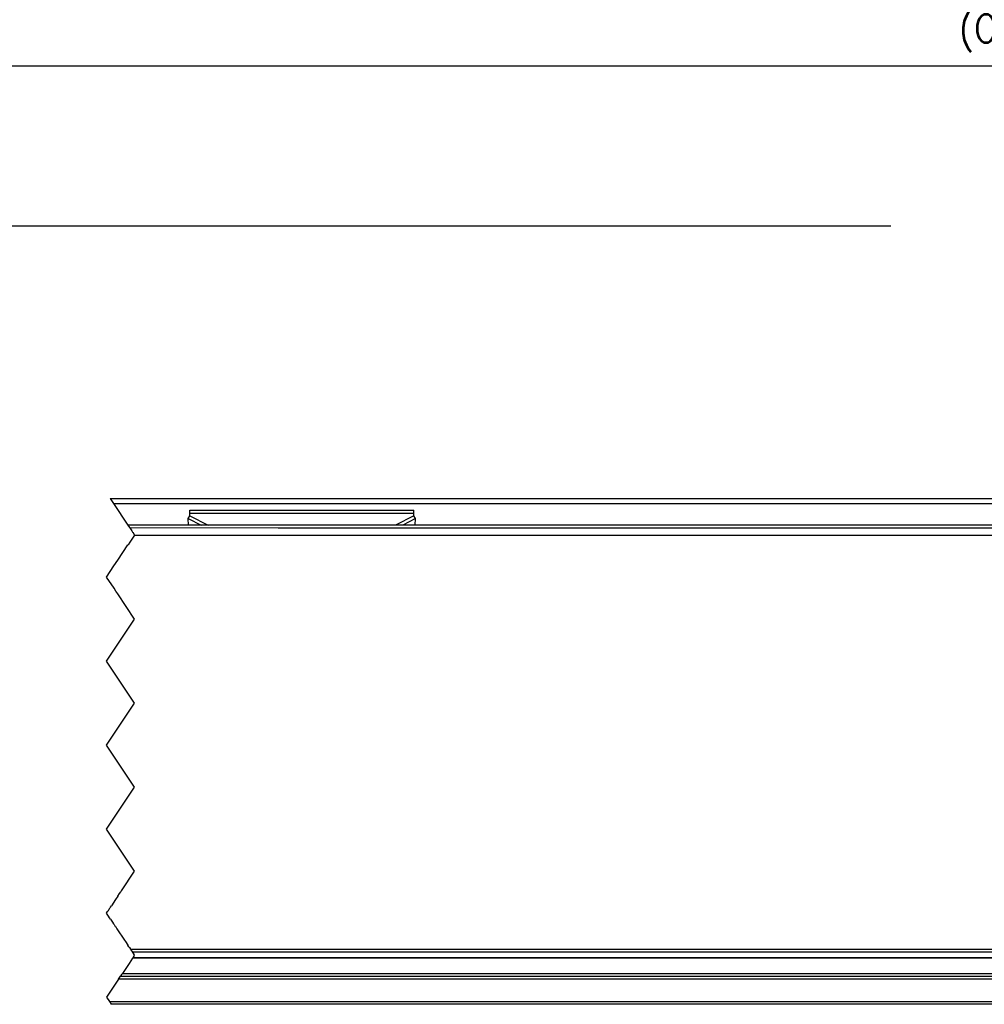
# Model space of a CAD drawing. Header units: millimetres. Extents: x -418 to 1225, y -151 to 443.
# Tile 25 of 52: x -26 to 43, y 24 to 95. Entities that reach past the tile are written whole.
import ezdxf

# ---------------------------------------------------------------- set-up
doc = ezdxf.new("R2010")
doc.units = ezdxf.units.MM
doc.linetypes.add('DOT_CENTER', pattern=[14, 12, -1, 0, -1])
doc.layers.add('1', color=7, linetype='Continuous')
doc.styles.add('CONVERTER_12', font='txt.shx', dxfattribs={"width": 0.9})
doc.dimstyles.new('ME10_DIM_32', dxfattribs={"dimtxt": 2, "dimasz": 2, "dimexe": 1, "dimexo": 1, "dimgap": 1, "dimtad": 1, "dimdsep": 46, "dimtxsty": 'CONVERTER_12', "dimsah": 1, "dimcen": 0.09, "dimclrd": 2, "dimclre": 2, "dimclrt": 2, "dimadec": 0, "dimazin": 0, "dimtol": 1, "dimtp": 0.4, "dimtm": 0.4, "dimtfac": 0.75, "dimtdec": 0, "dimtix": 1, "dimtmove": 0, "dimatfit": 3, "dimfxl": 1, "dimtolj": 1, "dimtzin": 0, "dimarcsym": 0})
doc.dimstyles.get("Standard").update_dxf_attribs({"dimtxt": 0.18, "dimasz": 0.18, "dimexe": 0.18, "dimexo": 0.0625, "dimgap": 0.09, "dimtad": 0, "dimtih": 1, "dimtoh": 1, "dimdec": 4, "dimzin": 0, "dimdsep": 46, "dimtxsty": 'Standard', "dimcen": 0.09, "dimadec": 0, "dimazin": 0, "dimtfac": 1, "dimtdec": 4, "dimtofl": 0, "dimtmove": 0, "dimatfit": 3, "dimfxl": 1, "dimtolj": 1, "dimtzin": 0, "dimarcsym": 0})

# ---------------------------------------------------------------- blocks, each defined once
blk = doc.blocks.new('REGLA_SV2-520__19', base_point=(-123.4, 26.248))
at = {"color": 2, "linetype": 'DOT_CENTER'}
for p, q in [((-18.308, 58.452), (-18.203, 58.294)), ((-18.203, 58.294), (-18.175, 58.252)), ((-18.175, 58.252), (-18.038, 58.048)), ((-17.84, 57.75), (-18.175, 57.248)), ((-18.038, 58.048), (-17.979, 57.959)), ((-17.979, 57.959), (-17.971, 57.947)), ((-17.971, 57.947), (-17.84, 57.75)), ((-19.042, 55.948), (-18.315, 57.038)), ((-18.315, 57.038), (-18.307, 57.05)), ((-18.175, 57.248), (-18.307, 57.05)), ((-19.84, 54.75), (-19.308, 55.548)), ((-19.308, 55.548), (-19.042, 55.948)), ((-19.305, 53.948), (-19.84, 54.75)), ((-19.172, 53.748), (-19.305, 53.948)), ((-19.038, 53.548), (-19.172, 53.748)), ((-17.84, 51.75), (-19.038, 53.548)), ((-19.84, 48.75), (-17.84, 51.75)), ((-17.84, 45.75), (-19.84, 48.75)), ((-19.84, 42.75), (-17.84, 45.75)), ((-17.84, 39.75), (-19.84, 42.75)), ((-19.84, 36.75), (-17.84, 39.75)), ((-17.84, 33.75), (-19.84, 36.75)), ((-18.767, 32.36), (-17.84, 33.75)), ((-18.795, 32.317), (-18.767, 32.36)), ((-19.194, 31.718), (-19.487, 31.279)), ((-19.033, 31.96), (-19.194, 31.718)), ((-19.033, 31.96), (-18.904, 32.154)), ((-18.904, 32.154), (-18.814, 32.289)), ((-18.814, 32.289), (-18.795, 32.317)), ((-19.733, 30.911), (-19.708, 30.948)), ((-19.708, 30.948), (-19.669, 31.007)), ((-19.669, 31.007), (-19.645, 31.043)), ((-19.645, 31.043), (-19.622, 31.077)), ((-19.622, 31.077), (-19.615, 31.088)), ((-19.615, 31.088), (-19.594, 31.118)), ((-19.594, 31.118), (-19.575, 31.147)), ((-19.575, 31.147), (-19.551, 31.183)), ((-19.551, 31.183), (-19.487, 31.279)), ((-19.84, 30.75), (-19.76, 30.869)), ((-19.705, 30.548), (-19.84, 30.75)), ((-19.76, 30.869), (-19.733, 30.911)), ((-19.683, 30.515), (-19.705, 30.548)), ((-19.664, 30.487), (-19.683, 30.515)), ((-19.625, 30.428), (-19.664, 30.487)), ((-19.554, 30.32), (-19.625, 30.428)), ((-19.554, 30.32), (-19.411, 30.107)), ((-19.411, 30.107), (-19.332, 29.988)), ((-19.332, 29.988), (-19.315, 29.963)), ((-19.306, 29.95), (-19.315, 29.963)), ((-19.298, 29.937), (-19.306, 29.95)), ((-19.298, 29.937), (-19.215, 29.813)), ((-19.215, 29.813), (-19.187, 29.771)), ((-19.187, 29.771), (-19.135, 29.692)), ((-19.135, 29.692), (-19.099, 29.638)), ((-19.099, 29.638), (-18.552, 28.819)), ((-18.552, 28.819), (-18.495, 28.733)), ((-18.495, 28.733), (-18.313, 28.459)), ((-18.244, 28.356), (-18.313, 28.459)), ((-18.244, 28.356), (-18.204, 28.296)), ((-18.204, 28.296), (-18.133, 28.19)), ((-18.133, 28.19), (-18.107, 28.151)), ((-18.107, 28.151), (-18.099, 28.138)), ((-18.099, 28.138), (-17.992, 27.978)), ((-17.983, 27.535), (-18.1, 27.361)), ((-17.992, 27.978), (-17.978, 27.957)), ((-17.971, 27.554), (-17.983, 27.535)), ((-17.978, 27.957), (-17.897, 27.835)), ((-17.884, 27.684), (-17.971, 27.554)), ((-17.84, 27.75), (-17.897, 27.835)), ((-17.877, 27.694), (-17.884, 27.684)), ((-17.877, 27.694), (-17.84, 27.75)), ((-18.233, 27.161), (-18.611, 26.594)), ((-18.1, 27.361), (-18.233, 27.161)), ((-18.763, 26.366), (-18.838, 26.252)), ((-18.705, 26.452), (-18.763, 26.366)), ((-18.611, 26.594), (-18.705, 26.452))]:
    blk.add_line(p, q, dxfattribs=at)
at = {"color": 7, "linetype": 'Continuous'}
for p, q in [((120.909, 58.452), (-18.308, 58.452)), ((-17.84, 57.75), (121.377, 57.75)), ((121.234, 27.535), (-17.983, 27.535)), ((-18.838, 26.252), (120.379, 26.252))]:
    blk.add_line(p, q, dxfattribs=at)
at = {"color": 3, "linetype": 'Continuous'}
for p, q in [((-7.594, 58.248), (-18.175, 58.252)), ((105.794, 58.248), (-7.594, 58.248)), ((121.11, 28.151), (-18.107, 28.151)), ((121.225, 27.978), (-17.992, 27.978)), ((121.246, 27.554), (-17.971, 27.554)), ((-18.705, 26.452), (120.512, 26.452))]:
    blk.add_line(p, q, dxfattribs=at)
blk = doc.blocks.new('SOPORTE_SV2__21', base_point=(-123.4, 24.248))
at = {"color": 7, "linetype": 'Continuous'}
for p, q in [((-19.572, 60.348), (119.645, 60.348)), ((-14.009, 58.925), (-13.9, 59.131)), ((-13.9, 59.305), (-13.9, 59.522)), ((-13.9, 59.522), (2.1, 59.522)), ((-13.9, 59.131), (-13.9, 59.305)), ((2.1, 59.305), (2.1, 59.522)), ((2.1, 59.131), (2.1, 59.305)), ((2.209, 58.925), (2.1, 59.131)), ((-13.996, 58.452), (-14.009, 58.925)), ((2.196, 58.452), (2.209, 58.925)), ((-18.838, 26.252), (120.379, 26.252)), ((119.712, 24.248), (-19.505, 24.248))]:
    blk.add_line(p, q, dxfattribs=at)
at = {"color": 2, "linetype": 'DOT_CENTER'}
for p, q in [((-19.572, 60.348), (-19.336, 59.994)), ((-19.336, 59.994), (-18.308, 58.452)), ((-18.308, 58.452), (-18.203, 58.294)), ((-18.203, 58.294), (-18.175, 58.252)), ((-17.84, 57.75), (-18.175, 57.248)), ((-18.038, 58.048), (-17.979, 57.959)), ((-17.979, 57.959), (-17.971, 57.947)), ((-17.971, 57.947), (-17.84, 57.75)), ((-19.042, 55.948), (-18.315, 57.038)), ((-18.315, 57.038), (-18.307, 57.05)), ((-18.175, 57.248), (-18.307, 57.05)), ((-19.84, 54.75), (-19.308, 55.548)), ((-19.305, 53.948), (-19.84, 54.75)), ((-19.038, 53.548), (-19.172, 53.748)), ((-17.84, 51.75), (-19.038, 53.548)), ((-19.84, 48.75), (-17.84, 51.75)), ((-17.84, 45.75), (-19.84, 48.75)), ((-19.84, 42.75), (-17.84, 45.75)), ((-17.84, 39.75), (-19.84, 42.75)), ((-19.84, 36.75), (-17.84, 39.75)), ((-17.84, 33.75), (-19.84, 36.75)), ((-18.767, 32.36), (-17.84, 33.75)), ((-18.795, 32.317), (-18.767, 32.36)), ((-19.194, 31.718), (-19.487, 31.279)), ((-19.033, 31.96), (-19.194, 31.718)), ((-19.033, 31.96), (-18.904, 32.154)), ((-18.904, 32.154), (-18.814, 32.289)), ((-18.814, 32.289), (-18.795, 32.317)), ((-19.708, 30.948), (-19.669, 31.007)), ((-19.669, 31.007), (-19.645, 31.043)), ((-19.645, 31.043), (-19.622, 31.077)), ((-19.622, 31.077), (-19.615, 31.088)), ((-19.615, 31.088), (-19.594, 31.118)), ((-19.594, 31.118), (-19.575, 31.147)), ((-19.575, 31.147), (-19.551, 31.183)), ((-19.551, 31.183), (-19.487, 31.279)), ((-19.683, 30.515), (-19.705, 30.548)), ((-19.664, 30.487), (-19.683, 30.515)), ((-19.625, 30.428), (-19.664, 30.487)), ((-19.554, 30.32), (-19.625, 30.428)), ((-19.554, 30.32), (-19.411, 30.107)), ((-19.411, 30.107), (-19.332, 29.988)), ((-19.332, 29.988), (-19.315, 29.963)), ((-19.306, 29.95), (-19.315, 29.963)), ((-19.298, 29.937), (-19.306, 29.95)), ((-19.298, 29.937), (-19.215, 29.813)), ((-19.215, 29.813), (-19.187, 29.771)), ((-19.187, 29.771), (-19.135, 29.692)), ((-19.135, 29.692), (-19.099, 29.638)), ((-19.099, 29.638), (-18.552, 28.819)), ((-18.552, 28.819), (-18.495, 28.733)), ((-18.495, 28.733), (-18.313, 28.459)), ((-18.244, 28.356), (-18.313, 28.459)), ((-18.244, 28.356), (-18.204, 28.296)), ((-18.204, 28.296), (-18.133, 28.19)), ((-18.133, 28.19), (-18.107, 28.151)), ((-18.107, 28.151), (-18.099, 28.138)), ((-18.099, 28.138), (-17.992, 27.978)), ((-17.983, 27.535), (-18.1, 27.361)), ((-17.992, 27.978), (-17.978, 27.957)), ((-17.971, 27.554), (-17.983, 27.535)), ((-17.978, 27.957), (-17.897, 27.835)), ((-17.884, 27.684), (-17.971, 27.554)), ((-17.84, 27.75), (-17.897, 27.835)), ((-17.877, 27.694), (-17.884, 27.684)), ((-17.877, 27.694), (-17.84, 27.75)), ((-18.233, 27.161), (-18.611, 26.594)), ((-18.1, 27.361), (-18.233, 27.161)), ((-18.975, 26.048), (-19.84, 24.75)), ((-18.975, 26.048), (-18.838, 26.252)), ((-18.763, 26.366), (-18.838, 26.252)), ((-18.705, 26.452), (-18.763, 26.366)), ((-18.611, 26.594), (-18.705, 26.452)), ((-19.84, 24.75), (-19.638, 24.448)), ((-19.638, 24.448), (-19.505, 24.248))]:
    blk.add_line(p, q, dxfattribs=at)
at = {"color": 3, "linetype": 'Continuous'}
for p, q in [((-19.336, 59.994), (119.881, 59.994)), ((-13.9, 59.305), (2.1, 59.305)), ((-13.9, 59.131), (-12.59, 58.452)), ((2.1, 59.131), (0.79, 58.452)), ((-14.009, 58.925), (-13.097, 58.452)), ((2.209, 58.925), (1.297, 58.452)), ((-7.594, 58.248), (-18.175, 58.252)), ((120.242, 26.048), (-18.975, 26.048)), ((-19.638, 24.448), (119.579, 24.448))]:
    blk.add_line(p, q, dxfattribs=at)
blk = doc.blocks.new('REGLA_SV2-520mm__22', base_point=(-123.4, 4.152))
for name, p in [('SOPORTE_SV2__21', (-123.4, 24.248)), ('REGLA_SV2-520__19', (-123.4, 26.248))]:
    blk.add_blockref(name, p)
blk = doc.blocks.new('*D97')
at = {"layer": '1', "color": 2, "linetype": 'Continuous'}
for p, q in [((-123.4, 58.417), (-123.4, 92.255)), ((221.6, 58.417), (221.6, 92.255)), ((-123.4, 91.255), (221.6, 91.255))]:
    blk.add_line(p, q, dxfattribs=at)
at = {"layer": '1', "color": 2}
for points in [[(-121.4, 91.519), (-121.4, 90.992), (-123.4, 91.255)], [(219.6, 90.992), (219.6, 91.519), (221.6, 91.255)]]:
    blk.add_solid(points, dxfattribs=at)
at = {"layer": '1', "color": 2, "insert": (40.988, 92.255), "char_height": 2, "attachment_point": 7, "rotation": 0.00014, "line_spacing_factor": 0.60024, "style": 'CONVERTER_12'}
blk.add_mtext('\\C2;(CM+105)\\C2;\\H1.5;{\\Fgdt;`}0,4', dxfattribs=at)
blk = doc.blocks.new('Front1', base_point=(-35.9, 32.25))
blk.add_blockref('REGLA_SV2-520mm__22', (-123.4, 4.152))
at = {"layer": '1'}
dim = blk.add_linear_dim(base=(-123.4, 91.255), p1=(221.6, 57.417), p2=(-123.4, 57.417), text='(CM+105)', dimstyle='ME10_DIM_32', dxfattribs=at)
dim.commit()
dim.dimension.update_dxf_attribs({"geometry": '*D97', "text_midpoint": (49.1, 93.255), "text_rotation": 0.00014})
at = {"layer": '1', "color": 2, "linetype": 'Continuous', "has_arrowhead": 0}
blk.add_leader([(-106.985, 60.348), (-106.985, 79.82), (36.146, 79.82)], dimstyle='Standard', dxfattribs=at)

msp = doc.modelspace()

# ---------------------------------------------------------------- block references
msp.add_blockref('Front1', (-35.9, 32.25))

doc.saveas('drawing.dxf')
